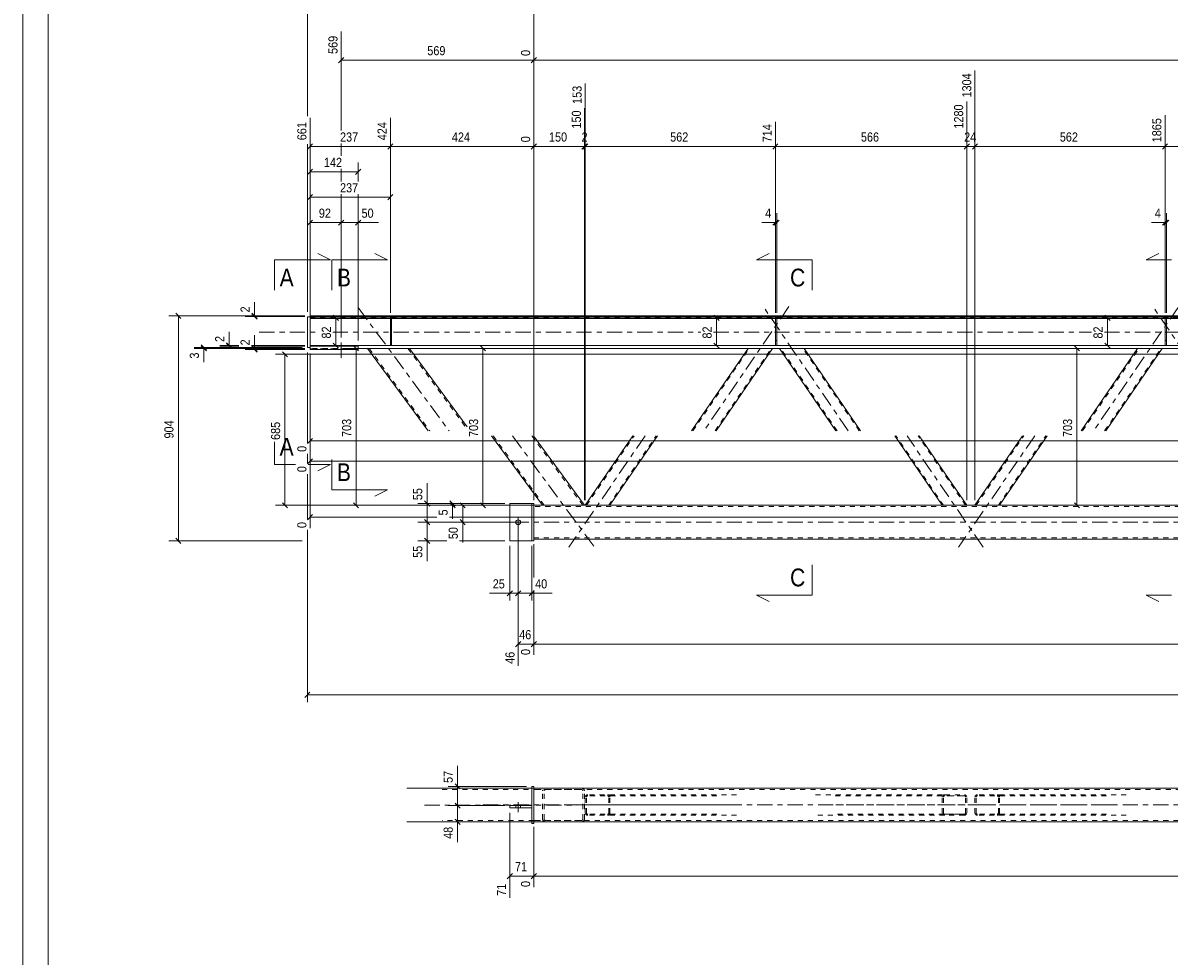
# Model space of a CAD drawing. Header units: millimetres. Extents: x 0 to 914, y 0 to 610.
# Tile 5 of 12: x 0 to 226, y 332 to 516. Entities that reach past the tile are written whole.
import ezdxf

# ---------------------------------------------------------------- set-up
doc = ezdxf.new("R2010")
doc.units = ezdxf.units.MM
for name, pattern in [('XKITLINE00', [0]), ('XKITLINE01', [4, 1, -1, 1, -1]), ('XKITLINE03', [6, 3, -1, 1, -1])]:
    doc.linetypes.add(name, pattern=pattern)
for name, color, linetype, lineweight in [('Arkusz rysunku', 3, 'Continuous', 0), ('Element', 2, 'Continuous', 0), ('Przekrój', 7, 'Continuous', 0), ('Wymiar', 4, 'Continuous', 0), ('Śruba', 3, 'Continuous', 0)]:
    doc.layers.add(name, color=color, linetype=linetype, lineweight=lineweight)
doc.styles.add('ARIAL', font='ARIAL.TTF')

msp = doc.modelspace()

# ---------------------------------------------------------------- linework, layer by layer
at = {"layer": 'Arkusz rysunku', "linetype": 'XKITLINE00', "lineweight": 0}
for p, q in [((0, 610), (0, 0)), ((5, 605), (5, 5))]:
    msp.add_line(p, q, dxfattribs=at)
at = {"layer": 'Element', "linetype": 'XKITLINE03', "lineweight": 0}
for p, q in [((66.05, 459.52), (83.94, 435.24)), ((150.89, 459.72), (134.14, 435.24)), ((162.55, 435.24), (145.8, 459.72)), ((227.65, 459.72), (210.89, 435.24)), ((239.31, 435.24), (222.55, 459.72)), ((46.56, 454.67), (58.5, 454.67)), ((61.02, 454.67), (133.5, 454.67)), ((136.02, 454.67), (210.5, 454.67)), ((213.02, 454.67), (287.5, 454.67)), ((96.42, 434.24), (112.42, 412.52)), ((122.55, 434.24), (107.55, 412.32)), ((189.14, 412.32), (174.14, 434.24)), ((199.3, 434.24), (184.3, 412.32)), ((90.62, 417.24), (820.1, 417.24)), ((79.1, 361.54), (112.42, 361.55)), ((90.62, 361.55), (820.1, 361.55)), ((138.63, 361.55), (107.55, 361.55)), ((189.14, 361.55), (158.06, 361.55)), ((215.38, 361.55), (184.3, 361.55))]:
    msp.add_line(p, q, dxfattribs=at)
at = {"layer": 'Element', "linetype": 'XKITLINE00', "lineweight": 0}
for p, q in [((56.03, 457.67), (56.56, 457.67)), ((56.03, 457.67), (56.03, 451.67)), ((56.56, 457.87), (854.16, 457.87)), ((854.16, 457.87), (56.56, 457.87)), ((56.56, 457.87), (56.56, 457.75)), ((854.16, 457.75), (56.56, 457.75)), ((56.56, 457.75), (56.56, 457.48)), ((56.56, 457.53), (56.56, 451.93)), ((56.56, 457.48), (854.16, 457.48)), ((56.56, 457.34), (72.37, 457.34)), ((72.37, 457.48), (72.37, 452.01)), ((72.37, 457.48), (72.63, 457.48)), ((72.63, 457.48), (72.63, 452.01)), ((148.21, 457.34), (72.63, 457.34)), ((148.21, 457.48), (148.21, 452.01)), ((148.21, 457.48), (148.47, 457.48)), ((148.47, 457.48), (148.47, 452.01)), ((224.96, 457.34), (148.47, 457.34)), ((224.96, 457.48), (224.96, 452.01)), ((224.96, 457.48), (225.23, 457.48)), ((225.23, 457.48), (225.23, 452.01)), ((301.72, 457.34), (225.23, 457.34)), ((56.56, 451.67), (56.03, 451.67)), ((66.03, 452.05), (56.56, 452.05)), ((66.03, 451.93), (56.56, 451.93)), ((56.56, 451.93), (56.56, 451.26)), ((66.03, 451.93), (66.03, 452.05)), ((455.23, 452.01), (66.03, 452.01)), ((66.03, 451.26), (66.03, 451.93)), ((72.37, 452.01), (72.63, 452.01)), ((148.47, 452.01), (148.21, 452.01)), ((225.23, 452.01), (224.96, 452.01)), ((56.56, 451.26), (66.03, 451.26)), ((66.03, 451.47), (455.23, 451.47)), ((67.84, 451.47), (79.8, 435.24)), ((76.12, 451.47), (87.5, 436.03)), ((131.71, 435.24), (142.82, 451.47)), ((147.67, 451.47), (136.56, 435.24)), ((160.13, 435.24), (149.02, 451.47)), ((153.87, 451.47), (164.98, 435.24)), ((208.47, 435.24), (219.57, 451.47)), ((224.42, 451.47), (213.32, 435.24)), ((92.27, 434.24), (102.34, 420.58)), ((100.56, 434.24), (110.63, 420.58)), ((110.77, 420.58), (120.13, 434.24)), ((124.97, 434.24), (115.62, 420.58)), ((181.07, 420.58), (171.72, 434.24)), ((176.56, 434.24), (185.92, 420.58)), ((187.53, 420.58), (196.88, 434.24)), ((201.73, 434.24), (192.38, 420.58)), ((95.89, 413.58), (95.89, 420.91)), ((95.89, 420.91), (100.22, 420.91)), ((100.22, 413.58), (100.22, 420.91)), ((100.22, 420.91), (100.62, 420.91)), ((100.62, 420.91), (100.62, 413.58)), ((102.35, 420.58), (100.62, 420.58)), ((110.43, 420.58), (102.34, 420.58)), ((110.58, 420.58), (110.43, 420.58)), ((110.63, 420.58), (110.58, 420.58)), ((441.89, 420.58), (110.63, 420.58)), ((100.22, 413.58), (95.89, 413.58)), ((100.62, 413.58), (100.22, 413.58)), ((100.62, 413.91), (810.1, 413.91)), ((75.63, 364.87), (100.22, 364.88)), ((100.22, 365.22), (100.22, 357.89)), ((100.62, 365.22), (100.22, 365.22)), ((100.62, 357.89), (100.62, 365.22)), ((810.1, 364.89), (100.62, 364.89)), ((95.89, 361.02), (95.89, 361.42)), ((100.22, 361.42), (95.89, 361.42)), ((100.22, 361.02), (100.22, 361.42)), ((100.22, 361.02), (95.89, 361.02)), ((75.63, 358.21), (100.22, 358.22)), ((100.22, 357.89), (100.62, 357.89)), ((109.97, 358.22), (100.62, 358.22)), ((100.62, 358.22), (810.1, 358.22)), ((102.99, 358.22), (103.01, 358.22))]:
    msp.add_line(p, q, dxfattribs=at)
at = {"layer": 'Element', "linetype": 'XKITLINE01', "lineweight": 0}
for p, q in [((56.56, 457.87), (56.56, 456.54)), ((56.56, 457.48), (56.56, 457.87)), ((56.56, 457.87), (854.16, 457.87)), ((56.56, 457.75), (854.16, 457.75)), ((56.56, 457.67), (56.56, 451.67)), ((56.56, 457.61), (854.16, 457.61)), ((56.56, 457.61), (854.16, 457.61)), ((854.16, 457.48), (56.56, 457.48)), ((56.56, 456.54), (56.56, 452.01)), ((72.37, 452.01), (72.37, 457.61)), ((72.37, 457.61), (72.63, 457.61)), ((72.37, 457.61), (72.37, 453.01)), ((72.37, 457.61), (72.63, 457.61)), ((72.37, 457.48), (72.63, 457.48)), ((72.37, 457.34), (72.63, 457.34)), ((72.37, 457.34), (72.63, 457.34)), ((72.63, 457.34), (72.37, 457.34)), ((72.63, 456.34), (72.37, 456.34)), ((72.63, 456.34), (72.37, 456.34)), ((72.63, 457.61), (72.63, 452.01)), ((72.63, 457.61), (72.63, 453.01)), ((148.21, 452.01), (148.21, 457.61)), ((148.21, 457.61), (148.47, 457.61)), ((148.21, 457.61), (148.21, 453.01)), ((148.21, 457.61), (148.47, 457.61)), ((148.21, 457.48), (148.47, 457.48)), ((148.47, 457.34), (148.21, 457.34)), ((148.47, 457.34), (148.21, 457.34)), ((148.47, 457.34), (148.21, 457.34)), ((148.47, 456.34), (148.21, 456.34)), ((148.21, 456.34), (148.47, 456.34)), ((148.47, 457.61), (148.47, 452.01)), ((148.47, 453.01), (148.47, 457.61)), ((224.96, 452.01), (224.96, 457.61)), ((224.96, 457.61), (225.23, 457.61)), ((224.96, 457.61), (224.96, 453.01)), ((224.96, 457.61), (225.23, 457.61)), ((224.96, 457.48), (225.23, 457.48)), ((225.23, 457.34), (224.96, 457.34)), ((225.23, 457.34), (224.96, 457.34)), ((225.23, 457.34), (224.96, 457.34)), ((225.23, 456.34), (224.96, 456.34)), ((224.96, 456.34), (225.23, 456.34)), ((225.23, 457.61), (225.23, 452.01)), ((225.23, 453.01), (225.23, 457.61)), ((56.56, 451.26), (56.56, 452.05)), ((56.56, 452.05), (66.03, 452.05)), ((56.56, 452.05), (56.56, 451.93)), ((56.56, 452.01), (56.56, 451.47)), ((854.16, 452.01), (56.56, 452.01)), ((66.03, 452.01), (56.56, 452.01)), ((56.56, 451.93), (56.56, 451.67)), ((56.56, 451.93), (66.03, 451.93)), ((66.03, 452.05), (66.03, 451.26)), ((72.37, 453.01), (72.63, 453.01)), ((72.37, 453.01), (72.63, 453.01)), ((72.63, 452.01), (72.37, 452.01)), ((148.21, 453.01), (148.47, 453.01)), ((148.21, 453.01), (148.47, 453.01)), ((148.47, 452.01), (148.21, 452.01)), ((224.96, 453.01), (225.23, 453.01)), ((224.96, 453.01), (225.23, 453.01)), ((225.23, 452.01), (224.96, 452.01)), ((66.03, 451.47), (56.56, 451.47)), ((66.03, 451.38), (56.56, 451.38)), ((56.56, 451.38), (66.03, 451.38)), ((66.03, 451.26), (56.56, 451.26)), ((67.84, 451.47), (76.12, 451.47)), ((67.84, 451.47), (67.84, 451.47)), ((68.17, 451.47), (80.13, 435.24)), ((68.17, 451.47), (68.17, 451.47)), ((75.76, 451.47), (75.58, 451.47)), ((75.79, 451.47), (75.76, 451.47)), ((75.79, 451.47), (87.5, 435.58)), ((75.79, 451.47), (75.79, 451.47)), ((76.12, 451.47), (76.12, 451.47)), ((131.96, 435.24), (143.06, 451.47)), ((136.32, 435.24), (147.42, 451.47)), ((147.67, 451.47), (142.82, 451.47)), ((153.87, 451.47), (149.02, 451.47)), ((160.37, 435.24), (149.27, 451.47)), ((164.74, 435.24), (153.63, 451.47)), ((208.71, 435.24), (219.82, 451.47)), ((213.07, 435.24), (224.18, 451.47)), ((224.42, 451.47), (219.57, 451.47)), ((92.61, 434.24), (102.68, 420.58)), ((100.23, 434.24), (110.3, 420.58)), ((111.02, 420.58), (120.37, 434.24)), ((115.38, 420.58), (124.73, 434.24)), ((181.31, 420.58), (171.96, 434.24)), ((185.68, 420.58), (176.32, 434.24)), ((187.77, 420.58), (197.12, 434.24)), ((192.13, 420.58), (201.49, 434.24)), ((100.22, 420.91), (100.22, 413.58)), ((100.62, 420.58), (100.62, 413.91)), ((441.89, 420.31), (100.62, 420.31)), ((102.34, 420.58), (102.35, 420.58)), ((110.63, 420.58), (102.35, 420.58)), ((102.68, 420.58), (102.68, 420.58)), ((109.97, 420.58), (109.96, 420.58)), ((109.97, 420.58), (109.96, 420.58)), ((110.27, 420.58), (110.22, 420.58)), ((110.22, 420.58), (110.27, 420.58)), ((110.22, 420.58), (110.22, 420.58)), ((110.43, 420.58), (110.22, 420.58)), ((110.27, 420.58), (110.29, 420.58)), ((110.27, 420.58), (110.3, 420.58)), ((110.3, 420.58), (110.29, 420.58)), ((110.63, 420.58), (110.63, 420.58)), ((110.63, 420.58), (110.63, 420.58)), ((115.62, 420.58), (110.77, 420.58)), ((185.92, 420.58), (181.07, 420.58)), ((192.38, 420.58), (187.53, 420.58)), ((100.62, 414.18), (810.1, 414.18)), ((82.58, 364.61), (109.96, 364.62)), ((100.22, 364.88), (109.96, 364.89)), ((100.62, 364.89), (100.62, 358.22)), ((810.1, 364.62), (100.62, 364.62)), ((102.39, 364.54), (102.34, 364.35)), ((102.35, 358.75), (102.34, 364.35)), ((102.4, 364.56), (102.39, 364.54)), ((102.68, 364.35), (102.7, 364.45)), ((102.68, 358.75), (102.68, 364.35)), ((102.7, 364.45), (102.77, 364.54)), ((102.77, 364.85), (102.75, 364.84)), ((103.01, 364.88), (102.77, 364.85)), ((102.77, 364.54), (102.81, 364.56)), ((102.81, 364.56), (102.88, 364.6)), ((102.88, 364.6), (103.01, 364.62)), ((110.22, 364.85), (109.96, 364.89)), ((109.96, 364.62), (110.09, 364.6)), ((110.09, 364.6), (110.2, 364.54)), ((110.2, 364.54), (110.27, 364.46)), ((110.27, 364.46), (110.29, 364.35)), ((110.3, 358.75), (110.29, 364.35)), ((110.58, 364.54), (110.58, 364.56)), ((110.63, 364.35), (110.58, 364.54)), ((110.63, 358.75), (110.63, 364.35)), ((111.07, 363.52), (110.92, 363.44)), ((111.26, 363.55), (111.07, 363.52)), ((140.57, 363.55), (111.26, 363.55)), ((115.32, 363.52), (115.14, 363.55)), ((115.48, 363.44), (115.32, 363.52)), ((156.13, 363.55), (181.56, 363.55)), ((181.37, 363.52), (181.21, 363.44)), ((181.56, 363.55), (181.37, 363.52)), ((181.56, 363.55), (185.43, 363.55)), ((185.62, 363.52), (185.43, 363.55)), ((185.78, 363.44), (185.62, 363.52)), ((187.83, 363.52), (187.67, 363.44)), ((188.01, 363.55), (187.83, 363.52)), ((217.32, 363.55), (188.01, 363.55)), ((192.08, 363.52), (191.89, 363.55)), ((192.23, 363.44), (192.08, 363.52)), ((110.81, 363.31), (110.77, 363.15)), ((110.77, 359.95), (110.77, 363.15)), ((110.92, 363.44), (110.81, 363.31)), ((111.02, 363.15), (111.03, 363.23)), ((111.02, 359.95), (111.02, 363.15)), ((111.03, 363.23), (111.09, 363.3)), ((111.09, 363.3), (111.17, 363.34)), ((111.17, 363.34), (111.26, 363.35)), ((136.69, 363.35), (111.26, 363.35)), ((115.14, 363.35), (115.23, 363.34)), ((115.23, 363.34), (115.31, 363.3)), ((115.31, 363.3), (115.36, 363.23)), ((115.36, 363.23), (115.38, 363.15)), ((115.38, 359.95), (115.38, 363.15)), ((115.58, 363.31), (115.48, 363.44)), ((115.62, 363.15), (115.58, 363.31)), ((115.62, 359.95), (115.62, 363.15)), ((160, 363.35), (185.43, 363.35)), ((181.11, 363.31), (181.07, 363.15)), ((181.07, 359.95), (181.07, 363.15)), ((181.21, 363.44), (181.11, 363.31)), ((181.31, 363.15), (181.33, 363.23)), ((181.31, 359.95), (181.31, 363.15)), ((181.33, 363.23), (181.38, 363.3)), ((181.38, 363.3), (181.46, 363.34)), ((181.46, 363.34), (181.56, 363.35)), ((185.43, 363.35), (181.56, 363.35)), ((185.43, 363.35), (185.53, 363.34)), ((185.53, 363.34), (185.6, 363.3)), ((185.6, 363.3), (185.66, 363.23)), ((185.66, 363.23), (185.68, 363.15)), ((185.68, 359.95), (185.68, 363.15)), ((185.88, 363.31), (185.78, 363.44)), ((185.92, 363.15), (185.88, 363.31)), ((185.92, 359.95), (185.92, 363.15)), ((187.56, 363.31), (187.53, 363.15)), ((187.53, 359.95), (187.53, 363.15)), ((187.67, 363.44), (187.56, 363.31)), ((187.77, 363.15), (187.79, 363.23)), ((187.77, 359.95), (187.77, 363.15)), ((187.79, 363.23), (187.84, 363.3)), ((187.84, 363.3), (187.92, 363.34)), ((187.92, 363.34), (188.01, 363.35)), ((213.44, 363.35), (188.01, 363.35)), ((191.89, 363.35), (191.98, 363.34)), ((191.98, 363.34), (192.06, 363.3)), ((192.06, 363.3), (192.11, 363.23)), ((192.11, 363.23), (192.13, 363.15)), ((192.13, 359.95), (192.13, 363.15)), ((192.34, 363.31), (192.23, 363.44)), ((192.38, 363.15), (192.34, 363.31)), ((192.38, 359.95), (192.38, 363.15)), ((110.77, 359.95), (110.81, 359.8)), ((110.81, 359.8), (110.92, 359.67)), ((110.92, 359.67), (111.07, 359.58)), ((111.03, 359.88), (111.02, 359.95)), ((111.09, 359.81), (111.03, 359.88)), ((111.07, 359.58), (111.26, 359.55)), ((111.17, 359.77), (111.09, 359.81)), ((111.26, 359.75), (111.17, 359.77)), ((136.69, 359.75), (111.26, 359.75)), ((140.57, 359.55), (111.26, 359.55)), ((115.23, 359.77), (115.14, 359.75)), ((115.14, 359.55), (115.32, 359.58)), ((115.31, 359.81), (115.23, 359.77)), ((115.36, 359.88), (115.31, 359.81)), ((115.32, 359.58), (115.48, 359.67)), ((115.38, 359.95), (115.36, 359.88)), ((115.48, 359.67), (115.58, 359.8)), ((115.58, 359.8), (115.62, 359.95)), ((181.56, 359.55), (156.13, 359.55)), ((185.43, 359.75), (160, 359.75)), ((181.07, 359.95), (181.11, 359.8)), ((181.11, 359.8), (181.21, 359.67)), ((181.21, 359.67), (181.37, 359.58)), ((181.33, 359.88), (181.31, 359.95)), ((181.38, 359.81), (181.33, 359.88)), ((181.37, 359.58), (181.56, 359.55)), ((181.46, 359.77), (181.38, 359.81)), ((181.56, 359.75), (181.46, 359.77)), ((181.56, 359.75), (185.43, 359.75)), ((185.43, 359.55), (181.56, 359.55)), ((185.53, 359.77), (185.43, 359.75)), ((185.43, 359.55), (185.62, 359.58)), ((185.6, 359.81), (185.53, 359.77)), ((185.66, 359.88), (185.6, 359.81)), ((185.62, 359.58), (185.78, 359.67)), ((185.68, 359.95), (185.66, 359.88)), ((185.78, 359.67), (185.88, 359.8)), ((185.88, 359.8), (185.92, 359.95)), ((187.53, 359.95), (187.56, 359.8)), ((187.56, 359.8), (187.67, 359.67)), ((187.67, 359.67), (187.83, 359.58)), ((187.79, 359.88), (187.77, 359.95)), ((187.84, 359.81), (187.79, 359.88)), ((187.83, 359.58), (188.01, 359.55)), ((187.92, 359.77), (187.84, 359.81)), ((188.01, 359.75), (187.92, 359.77)), ((213.44, 359.75), (188.01, 359.75)), ((217.32, 359.55), (188.01, 359.55)), ((191.98, 359.77), (191.89, 359.75)), ((191.89, 359.55), (192.08, 359.58)), ((192.06, 359.81), (191.98, 359.77)), ((192.11, 359.88), (192.06, 359.81)), ((192.08, 359.58), (192.23, 359.67)), ((192.13, 359.95), (192.11, 359.88)), ((192.23, 359.67), (192.34, 359.8)), ((192.34, 359.8), (192.38, 359.95)), ((100.62, 358.48), (82.58, 358.48)), ((100.22, 358.22), (100.62, 358.22)), ((109.97, 358.49), (100.62, 358.48)), ((100.62, 358.49), (810.1, 358.49)), ((102.35, 358.75), (102.37, 358.65)), ((102.37, 358.65), (102.4, 358.55)), ((102.7, 358.65), (102.68, 358.75)), ((102.78, 358.56), (102.7, 358.65)), ((102.76, 358.26), (102.99, 358.22)), ((102.88, 358.5), (102.78, 358.56)), ((103.01, 358.48), (102.88, 358.5)), ((110.09, 358.51), (109.97, 358.49)), ((109.97, 358.22), (110.22, 358.26)), ((110.2, 358.57), (110.09, 358.51)), ((110.27, 358.65), (110.2, 358.57)), ((110.3, 358.75), (110.27, 358.65)), ((110.58, 358.55), (110.6, 358.65)), ((110.6, 358.65), (110.63, 358.75))]:
    msp.add_line(p, q, dxfattribs=at)
for centre, start, end in [((110.04, 364.26), 29.1543, 73.2168), ((102.93, 358.85), 209.1543, 253.2168), ((110.04, 358.85), 286.8252, 330.8876)]:
    msp.add_arc(centre, 0.614, start, end, dxfattribs=at)
at = {"layer": 'Przekrój', "linetype": 'XKITLINE00', "lineweight": 0}
for p, q in [((60.56, 468.92), (58.06, 470.17)), ((71.84, 468.92), (69.34, 470.17)), ((144.47, 468.92), (146.97, 470.17)), ((221.23, 468.92), (223.73, 470.17)), ((49.56, 468.92), (49.56, 462.92)), ((49.56, 468.92), (55.56, 468.92)), ((55.56, 468.92), (60.56, 468.92)), ((60.84, 468.92), (60.84, 462.92)), ((60.84, 468.92), (66.84, 468.92)), ((66.84, 468.92), (71.84, 468.92)), ((149.47, 468.92), (144.47, 468.92)), ((155.47, 468.92), (149.47, 468.92)), ((155.47, 468.92), (155.47, 462.92)), ((226.23, 468.92), (221.23, 468.92)), ((49.56, 428.59), (49.56, 433.08)), ((60.84, 423.59), (60.84, 429.59)), ((49.56, 428.59), (53.68, 428.59)), ((56.2, 428.59), (60.56, 428.59)), ((60.56, 428.59), (58.06, 427.34)), ((60.84, 423.59), (66.84, 423.59)), ((66.84, 423.59), (71.84, 423.59)), ((71.84, 423.59), (69.34, 422.34)), ((155.47, 402.86), (155.47, 408.86)), ((144.47, 402.86), (146.97, 401.61)), ((149.47, 402.86), (144.47, 402.86)), ((155.47, 402.86), (149.47, 402.86)), ((221.23, 402.86), (223.73, 401.61)), ((226.23, 402.86), (221.23, 402.86))]:
    msp.add_line(p, q, dxfattribs=at)
at = {"layer": 'Wymiar', "linetype": 'XKITLINE00', "lineweight": 0}
for p, q in [((56.03, 497.22), (56.03, 520.1)), ((100.62, 421.58), (100.62, 520.1)), ((100.62, 421.58), (100.62, 520.1)), ((62.69, 494.36), (62.69, 513.86)), ((100.62, 421.58), (100.62, 510.4)), ((100.62, 421.58), (100.62, 510.4)), ((63.2, 508.75), (62.19, 507.73)), ((62.69, 508.24), (100.62, 508.24)), ((101.13, 508.75), (100.11, 507.73)), ((101.13, 508.75), (100.11, 507.73)), ((100.62, 508.24), (848.03, 508.24)), ((187.53, 421.58), (187.53, 506.22)), ((187.53, 494.36), (187.53, 506.22)), ((110.77, 421.58), (110.77, 503.63)), ((110.77, 494.36), (110.77, 503.63)), ((185.92, 494.36), (185.92, 500.1)), ((185.92, 421.58), (185.92, 500.1)), ((56.56, 453.05), (56.56, 496.86)), ((72.37, 458.48), (72.37, 496.86)), ((72.37, 458.48), (72.37, 496.86)), ((110.63, 494.36), (110.63, 498.77)), ((110.63, 421.58), (110.63, 498.77)), ((224.96, 458.48), (224.96, 497.4)), ((224.96, 458.48), (224.96, 497.4)), ((148.21, 458.48), (148.21, 496.07)), ((148.21, 458.48), (148.21, 496.07)), ((100.62, 421.58), (100.62, 493.4)), ((100.62, 421.58), (100.62, 493.4)), ((56.03, 458.67), (56.03, 491.7)), ((57.07, 491.75), (56.05, 490.73)), ((56.56, 491.24), (72.37, 491.24)), ((62.69, 489.36), (62.69, 491.84)), ((72.87, 491.75), (71.86, 490.73)), ((72.87, 491.75), (71.86, 490.73)), ((72.37, 491.24), (100.62, 491.24)), ((101.13, 491.75), (100.11, 490.73)), ((101.13, 491.75), (100.11, 490.73)), ((100.62, 491.24), (110.63, 491.24)), ((111.14, 491.75), (110.12, 490.73)), ((111.14, 491.75), (110.12, 490.73)), ((111.28, 491.75), (110.26, 490.73)), ((111.28, 491.75), (110.26, 490.73)), ((110.63, 421.58), (110.63, 491.84)), ((110.63, 491.24), (110.77, 491.24)), ((110.77, 421.58), (110.77, 491.84)), ((110.77, 491.24), (148.21, 491.24)), ((148.71, 491.75), (147.7, 490.73)), ((148.71, 491.75), (147.7, 490.73)), ((148.21, 491.24), (185.92, 491.24)), ((186.43, 491.75), (185.41, 490.73)), ((186.43, 491.75), (185.41, 490.73)), ((185.92, 421.58), (185.92, 491.84)), ((185.92, 491.24), (187.53, 491.24)), ((188.04, 491.75), (187.02, 490.73)), ((188.04, 491.75), (187.02, 490.73)), ((187.53, 421.58), (187.53, 491.84)), ((187.53, 491.24), (224.96, 491.24)), ((225.47, 491.75), (224.45, 490.73)), ((225.47, 491.75), (224.45, 490.73)), ((224.96, 491.24), (262.67, 491.24)), ((56.56, 453.05), (56.56, 488.1)), ((66.03, 484.36), (66.03, 488.1)), ((57.07, 486.75), (56.05, 485.73)), ((56.56, 486.24), (66.03, 486.24)), ((62.69, 484.36), (62.69, 486.84)), ((66.54, 486.75), (65.52, 485.73)), ((57.07, 481.75), (56.05, 480.73)), ((56.56, 458.87), (56.56, 483.1)), ((56.56, 481.24), (72.37, 481.24)), ((62.69, 453.62), (62.69, 481.84)), ((66.03, 453.05), (66.03, 481.84)), ((72.87, 481.75), (71.86, 480.73)), ((72.37, 458.61), (72.37, 483.1)), ((57.07, 476.75), (56.05, 475.73)), ((56.56, 453.05), (56.56, 478.1)), ((63.2, 476.75), (62.19, 475.73)), ((63.2, 476.75), (62.19, 475.73)), ((62.69, 453.62), (62.69, 478.1)), ((62.69, 453.62), (62.69, 478.1)), ((66.54, 476.75), (65.52, 475.73)), ((66.03, 453.05), (66.03, 478.1)), ((148.71, 476.75), (147.7, 475.73)), ((148.98, 476.75), (147.96, 475.73)), ((148.21, 458.48), (148.21, 478.1)), ((148.47, 458.48), (148.47, 478.1)), ((225.47, 476.75), (224.45, 475.73)), ((225.74, 476.75), (224.72, 475.73)), ((224.96, 458.48), (224.96, 478.1)), ((225.23, 458.48), (225.23, 478.1)), ((56.56, 476.24), (62.69, 476.24)), ((62.69, 476.24), (66.03, 476.24)), ((66.03, 476.24), (70.05, 476.24)), ((66.03, 476.24), (70.05, 476.24)), ((148.21, 476.24), (145.52, 476.24)), ((148.21, 476.24), (145.52, 476.24)), ((148.21, 476.24), (148.47, 476.24)), ((224.96, 476.24), (222.28, 476.24)), ((224.96, 476.24), (222.28, 476.24)), ((224.96, 476.24), (225.23, 476.24)), ((45.62, 457.87), (45.62, 460.56)), ((45.62, 457.87), (45.62, 460.56)), ((30.11, 458.38), (31.13, 457.36)), ((45.11, 458.38), (46.13, 457.36)), ((55.03, 457.87), (28.76, 457.87)), ((30.62, 413.58), (30.62, 457.87)), ((55.56, 457.87), (43.76, 457.87)), ((55.56, 457.75), (43.76, 457.75)), ((45.11, 458.26), (46.13, 457.24)), ((45.62, 457.75), (45.62, 457.87)), ((71.63, 457.48), (59.76, 457.48)), ((61.11, 457.99), (62.13, 456.97)), ((61.62, 452.01), (61.62, 457.48)), ((147.47, 457.48), (134.76, 457.48)), ((136.11, 457.99), (137.13, 456.97)), ((136.62, 452.01), (136.62, 457.48)), ((224.23, 457.48), (211.76, 457.48)), ((213.11, 457.99), (214.13, 456.97)), ((213.62, 452.01), (213.62, 457.48)), ((40.62, 452.05), (40.62, 454.74)), ((40.62, 452.05), (40.62, 454.74)), ((45.62, 451.38), (45.62, 454.07)), ((45.62, 451.38), (45.62, 454.07)), ((55.03, 451.67), (33.76, 451.67)), ((35.11, 452.18), (36.13, 451.16)), ((35.11, 451.98), (36.13, 450.96)), ((35.62, 451.47), (35.62, 451.67)), ((42.5, 452.05), (38.76, 452.05)), ((42.5, 451.93), (38.76, 451.93)), ((40.11, 452.56), (41.13, 451.54)), ((40.11, 452.43), (41.13, 451.42)), ((40.62, 451.93), (40.62, 452.05)), ((55.56, 452.05), (45.02, 452.05)), ((55.56, 451.93), (45.02, 451.93)), ((45.11, 451.89), (46.13, 450.88)), ((45.11, 451.77), (46.13, 450.75)), ((71.37, 452.01), (59.76, 452.01)), ((61.11, 452.51), (62.13, 451.5)), ((65.11, 451.98), (66.13, 450.96)), ((90.11, 451.98), (91.13, 450.96)), ((147.21, 452.01), (134.76, 452.01)), ((136.11, 452.51), (137.13, 451.5)), ((207.11, 451.98), (208.13, 450.96)), ((223.96, 452.01), (211.76, 452.01)), ((213.11, 452.51), (214.13, 451.5)), ((55.56, 451.47), (33.76, 451.47)), ((35.62, 451.47), (35.62, 448.79)), ((35.62, 451.47), (35.62, 448.79)), ((55.56, 451.38), (43.76, 451.38)), ((55.56, 451.26), (43.76, 451.26)), ((45.62, 451.26), (45.62, 451.38)), ((460.69, 450.31), (49.76, 450.31)), ((51.11, 450.82), (52.13, 449.8)), ((51.62, 420.58), (51.62, 450.31)), ((56.03, 450.67), (56.03, 432.78)), ((56.56, 450.47), (56.56, 416.09)), ((56.56, 450.47), (56.56, 431.09)), ((56.56, 450.47), (56.56, 427.09)), ((75.12, 451.47), (63.76, 451.47)), ((65.62, 420.58), (65.62, 451.47)), ((152.87, 451.47), (88.76, 451.47)), ((90.62, 420.58), (90.62, 451.47)), ((229.63, 451.47), (205.76, 451.47)), ((207.62, 420.58), (207.62, 451.47)), ((57.07, 433.75), (56.05, 432.73)), ((56.56, 433.24), (453.36, 433.24)), ((56.03, 430.73), (56.03, 428.78)), ((57.07, 429.75), (56.05, 428.73)), ((56.56, 429.24), (445.36, 429.24)), ((56.03, 426.73), (56.03, 417.78)), ((79.62, 420.91), (79.62, 424.93)), ((79.62, 420.91), (79.62, 424.93)), ((441.89, 420.58), (49.76, 420.58)), ((51.11, 421.08), (52.13, 420.07)), ((99.62, 420.58), (63.76, 420.58)), ((65.11, 421.08), (66.13, 420.07)), ((94.89, 420.91), (77.76, 420.91)), ((79.11, 421.42), (80.13, 420.4)), ((79.62, 417.24), (79.62, 420.91)), ((94.89, 420.91), (82.76, 420.91)), ((99.62, 420.58), (82.76, 420.58)), ((84.11, 421.42), (85.13, 420.4)), ((84.11, 421.08), (85.13, 420.07)), ((84.62, 420.58), (84.62, 420.91)), ((84.62, 420.58), (84.62, 417.89)), ((84.62, 420.58), (84.62, 417.89)), ((99.62, 420.58), (84.76, 420.58)), ((86.11, 421.08), (87.13, 420.07)), ((86.62, 417.24), (86.62, 420.58)), ((99.62, 420.58), (88.76, 420.58)), ((90.11, 421.08), (91.13, 420.07)), ((218.57, 420.58), (205.76, 420.58)), ((207.11, 421.08), (208.13, 420.07)), ((57.07, 418.75), (56.05, 417.73)), ((56.56, 418.24), (81.5, 418.24)), ((79.11, 417.75), (80.13, 416.73)), ((79.11, 417.75), (80.13, 416.73)), ((84.02, 418.24), (824.5, 418.24)), ((86.11, 417.75), (87.13, 416.73)), ((56.03, 415.73), (56.03, 381.8)), ((96.55, 417.24), (77.76, 417.24)), ((96.55, 417.24), (77.76, 417.24)), ((79.62, 413.58), (79.62, 417.24)), ((96.55, 417.24), (84.76, 417.24)), ((86.62, 417.24), (86.62, 413.22)), ((86.62, 417.24), (86.62, 413.22)), ((97.55, 416.24), (97.55, 388.95)), ((97.55, 416.24), (97.55, 401.8)), ((97.55, 416.24), (97.55, 401.8)), ((55.03, 413.58), (28.76, 413.58)), ((30.11, 414.08), (31.13, 413.07)), ((83.5, 413.58), (77.76, 413.58)), ((79.11, 414.08), (80.13, 413.07)), ((79.62, 413.58), (79.62, 409.55)), ((79.62, 413.58), (79.62, 409.55)), ((94.89, 413.58), (86.02, 413.58)), ((95.89, 412.58), (95.89, 401.8)), ((100.22, 412.58), (100.22, 401.8)), ((100.62, 412.91), (100.62, 406.36)), ((100.62, 412.91), (100.62, 406.36)), ((95.89, 403.24), (91.87, 403.24)), ((95.89, 403.24), (91.87, 403.24)), ((96.4, 403.75), (95.38, 402.73)), ((95.89, 403.24), (97.55, 403.24)), ((98.06, 403.75), (97.04, 402.73)), ((98.06, 403.75), (97.04, 402.73)), ((97.55, 403.24), (100.22, 403.24)), ((100.73, 403.75), (99.71, 402.73)), ((100.22, 403.24), (104.24, 403.24)), ((100.22, 403.24), (104.24, 403.24)), ((100.62, 403.84), (100.62, 396.36)), ((100.62, 403.84), (100.62, 391.09)), ((98.06, 393.75), (97.04, 392.73)), ((97.55, 393.24), (100.62, 393.24)), ((101.13, 393.75), (100.11, 392.73)), ((101.13, 393.75), (100.16, 392.78)), ((100.62, 393.84), (100.62, 391.09)), ((100.62, 393.24), (813.17, 393.24)), ((56.54, 383.75), (55.52, 382.73)), ((56.03, 383.24), (854.69, 383.24)), ((85.62, 365.22), (85.62, 369.24)), ((85.62, 365.22), (85.62, 369.24)), ((85.11, 365.73), (86.13, 364.71)), ((99.22, 365.22), (83.76, 365.22)), ((85.62, 361.42), (85.62, 365.22)), ((94.89, 361.42), (83.76, 361.42)), ((94.89, 361.42), (83.76, 361.42)), ((85.11, 361.93), (86.13, 360.91)), ((85.11, 361.93), (86.13, 360.91)), ((85.62, 358.22), (85.62, 361.42)), ((95.89, 360.02), (95.89, 343.26)), ((99.62, 358.22), (83.76, 358.22)), ((85.11, 358.73), (86.13, 357.71)), ((85.62, 358.22), (85.62, 354.2)), ((85.62, 358.22), (85.62, 354.2)), ((100.62, 357.22), (100.62, 345.4)), ((100.62, 357.22), (100.62, 345.4)), ((96.4, 348.06), (95.38, 347.04)), ((101.13, 348.06), (100.11, 347.04)), ((101.13, 348.06), (100.16, 347.09)), ((95.89, 347.55), (100.62, 347.55)), ((100.62, 347.55), (810.5, 347.55))]:
    msp.add_line(p, q, dxfattribs=at)
at = {"layer": 'Śruba', "linetype": 'XKITLINE00', "lineweight": 0}
for p, q in [((62.69, 449.62), (62.69, 452.62)), ((62.69, 449.62), (62.69, 452.62)), ((97.55, 416.31), (97.55, 418.18)), ((96.62, 417.24), (98.49, 417.24)), ((97.09, 361.42), (97.09, 361.02)), ((97.55, 362.12), (97.55, 360.12)), ((98.02, 361.42), (98.02, 361.02))]:
    msp.add_line(p, q, dxfattribs=at)
msp.add_circle((97.55, 417.24), 0.467, dxfattribs=at)

# ---------------------------------------------------------------- texts
at = {"layer": 'Przekrój', "style": 'ARIAL', "width": 0.85}
for s, p in [('A', (50.56, 463.67)), ('B', (61.84, 463.67)), ('C', (151.1, 463.67)), ('A', (50.56, 430.34)), ('B', (61.84, 425.34)), ('C', (151.1, 404.61))]:
    msp.add_text(s, height=3.5, dxfattribs=at).set_placement(p)
at = {"layer": 'Wymiar', "style": 'ARIAL', "width": 0.85}
for s, p in [('569', (61.97, 509.46)), ('0', (99.9, 509.06)), ('1304', (186.81, 500.88)), ('153', (110.05, 499.62)), ('1280', (185.2, 494.76)), ('150', (109.91, 494.76)), ('661', (55.84, 492.46)), ('424', (71.65, 492.46)), ('714', (147.49, 492.06)), ('1865', (224.24, 492.06)), ('0', (99.9, 492.06)), ('2', (44.66, 458.55)), ('2', (39.66, 452.73)), ('82', (60.66, 453.41)), ('82', (135.66, 453.41)), ('82', (212.66, 453.41)), ('2', (44.66, 452.06)), ('3', (34.66, 449.46)), ('904', (29.66, 433.72)), ('685', (50.66, 433.44)), ('703', (64.66, 434.02)), ('703', (89.66, 434.02)), ('703', (206.66, 434.02)), ('0', (55.84, 431.09)), ('0', (55.84, 427.09)), ('55', (78.66, 421.58)), ('5', (83.66, 418.57)), ('0', (55.84, 416.09)), ('50', (85.66, 413.9)), ('55', (78.66, 410.23)), ('46', (96.83, 389.35)), ('0', (99.9, 391.09)), ('57', (84.66, 365.9)), ('48', (84.66, 354.88)), ('71', (95.17, 343.66)), ('0', (99.9, 345.4))]:
    msp.add_text(s, height=1.8, rotation=90.0002, dxfattribs=at).set_placement(p)
for s, p in [('569', (79.65, 509.2)), ('237', (62.46, 492.2)), ('424', (84.49, 492.2)), ('150', (103.62, 492.2)), ('2', (110.03, 492.2)), ('562', (127.49, 492.2)), ('566', (165.06, 492.2)), ('24', (185.39, 492.2)), ('562', (204.24, 492.2)), ('142', (59.29, 487.2)), ('237', (62.46, 482.2)), ('92', (58.29, 477.2)), ('50', (66.7, 477.2)), ('4', (146.2, 477.2)), ('4', (222.95, 477.2)), ('25', (92.54, 404.2)), ('40', (100.89, 404.2)), ('46', (97.75, 394.2)), ('71', (96.92, 348.51))]:
    msp.add_text(s, height=1.8, dxfattribs=at).set_placement(p)

doc.saveas('drawing.dxf')
